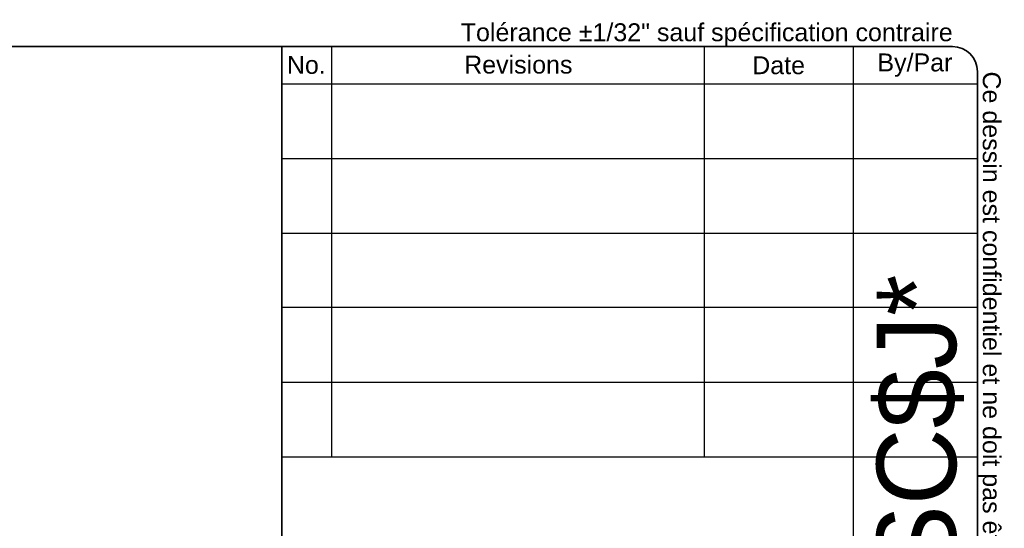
# Model space of a CAD drawing. Header units: inches. Extents: x 3 to 143, y 2 to 93.
# Tile 8 of 8: x 101 to 143, y 71 to 93. Entities that reach past the tile are written whole.
import ezdxf
from ezdxf.enums import TextEntityAlignment as Align

# ---------------------------------------------------------------- set-up
doc = ezdxf.new("R2010")
doc.units = ezdxf.units.IN
doc.header["$LTSCALE"] = 8.561686
doc.header["$MEASUREMENT"] = 0
doc.layers.get('0').update_dxf_attribs({"lineweight": 25})
doc.layers.add('Sketch Geometry(ANSI)', color=7, linetype='Continuous', lineweight=25)
doc.layers.add('Symbols(ANSI)', color=7, linetype='Continuous', lineweight=25)
doc.styles.add('Current-ANSI', font='arial.ttf')
doc.styles.add('Text Style44', font='arialbd.ttf')
doc.styles.add('Text Style83', font='FRE3OF9X.TTF')

# ---------------------------------------------------------------- blocks, each defined once
blk = doc.blocks.new('Title Blocks EXM - ANSI B')
at = {"layer": 'Sketch Geometry(ANSI)'}
for p, q in [((13.25, 10.687), (16.625, 10.687)), ((13.5, 10.687), (13.5, 8.625)), ((15.375, 10.687), (15.375, 8.625)), ((16.125, 10.687), (16.125, 3.5)), ((16.75, 10.562), (16.75, 0.375)), ((13.25, 10.5), (16.75, 10.5)), ((13.25, 10.125), (16.75, 10.125)), ((13.25, 9.75), (16.75, 9.75)), ((16.75, 9.375), (13.25, 9.375)), ((13.25, 9), (16.75, 9)), ((16.75, 9), (16.75, 8.625)), ((13.25, 8.625), (16.75, 8.625))]:
    blk.add_line(p, q, dxfattribs=at)
at = {"layer": 'Sketch Geometry(ANSI)', "linetype": 'Continuous', "lineweight": 35}
for q in [(13.25, 10.687), (13.25, 3.5)]:
    blk.add_line((13.25, 8.625), q, dxfattribs=at)
at = {"layer": 'Sketch Geometry(ANSI)'}
blk.add_arc((16.625, 10.562), 0.125, 0, 90, dxfattribs=at)
at = {"layer": 'Symbols(ANSI)', "color": 7, "char_height": 0.09, "attachment_point": 5, "style": 'Current-ANSI'}
for s, insert, width in [('Revisions', (14.4395, 10.5958), 1.873306), ('By/Par', (16.4354, 10.5938), 0.622018), ('No.', (13.3727, 10.5947), 0.250391), ('Date', (15.7494, 10.5928), 0.751347)]:
    blk.add_mtext(s, dxfattribs=dict(at, insert=insert, width=width))
at = {"layer": 'Symbols(ANSI)', "color": 7, "style": 'Current-ANSI'}
for tag, p in [('REV1', (13.3753, 10.3127)), ('REV1BY', (16.4371, 10.3133)), ('REV1DATE', (15.7496, 10.31)), ('REV2', (13.3734, 9.9377)), ('REV2DATE', (15.7475, 9.9406)), ('REV2BY', (16.4372, 9.9385)), ('REV3', (13.3741, 9.563)), ('REV3DATE', (15.7516, 9.563)), ('REV3BY', (16.4372, 9.5635)), ('REV4', (13.3766, 9.1879)), ('REV4DATE', (15.7516, 9.1879)), ('REV4BY', (16.4411, 9.1885)), ('REV5', (13.3734, 8.8129)), ('REV5DATE', (15.7516, 8.8129)), ('REV5BY', (16.4379, 8.8113)), ('MFG_APPROVED_DATE', (16.3934, 2.3745)), ('DETAIL_REV', (16.2494, 0.9257))]:
    blk.add_attdef(tag, text='', height=0.09, dxfattribs=at).set_placement(p, align=Align.MIDDLE_CENTER)
for tag, p in [('REV1DESC', (13.5255, 10.3098)), ('REV2DESC', (13.5253, 9.9374)), ('REV3DESC', (13.528, 9.5635)), ('REV4DESC', (13.533, 9.1903)), ('REV5DESC', (13.5322, 8.8113)), ('COMPANY', (14.1202, 2.375))]:
    blk.add_attdef(tag, text='', height=0.09, dxfattribs=at).set_placement(p, align=Align.MIDDLE_LEFT)
at = {"layer": 'Symbols(ANSI)', "color": 7, "style": 'Text Style83'}
blk.add_attdef('BARCODE_001', (16.6427, 4.0397), '', height=0.4, rotation=90, dxfattribs=at)
at = {"layer": 'Symbols(ANSI)', "color": 7}
for tag, p, height, style in [('IDW_DATE_001', (16.1064, 2.0805), 0.09, 'Current-ANSI'), ('MATERIEL_001', (13.9591, 1.7815), 0.09, 'Current-ANSI'), ('COLOR_001', (14.2747, 1.4037), 0.09, 'Current-ANSI'), ('FINISH_001', (16.106, 1.3941), 0.09, 'Current-ANSI'), ('IDW_DESC_001', (13.6212, 0.8851), 0.09, 'Current-ANSI'), ('Sheet_Number_001', (16.3428, 0.5799), 0.09, 'Current-ANSI'), ('IDW_REV_001', (15.9474, 0.3552), 0.14, 'Text Style44'), ('IDW_NAME_001', (13.7961, 0.3043), 0.14, 'Text Style44'), ('Number_of_sheets_001', (16.5505, 0.3309), 0.09, 'Current-ANSI')]:
    blk.add_attdef(tag, p, '', height=height, dxfattribs=dict(at, style=style))
blk = doc.blocks.new('Borders 2_EXM - B (Inch)')
at = {"layer": 'Sketch Geometry(ANSI)', "linetype": 'Continuous', "lineweight": 35}
for p, q in [((16.4375, 10.6915), (0.5625, 10.6915)), ((16.5625, 0.3795), (16.5625, 10.5665))]:
    blk.add_line(p, q, dxfattribs=at)
blk.add_arc((16.4375, 10.5665), 0.125, 0, 90, dxfattribs=at)
at = {"layer": 'Symbols(ANSI)', "color": 7, "insert": (13.9625, 10.6915), "char_height": 0.09, "attachment_point": 7, "style": 'Current-ANSI'}
blk.add_mtext('Tolérance ±1/32" sauf spécification contraire', dxfattribs=at)
at = {"layer": 'Symbols(ANSI)', "color": 7, "insert": (16.5625, 10.5665), "char_height": 0.09, "attachment_point": 7, "rotation": 270, "style": 'Current-ANSI'}
blk.add_mtext('Ce dessin est confidentiel et ne doit pas être reproduit ou utilisé sans le consentement de EXM', dxfattribs=at)
at = {"layer": 'Symbols(ANSI)', "color": 7, "style": 'Current-ANSI'}
blk.add_attdef('FILENAME_AND_PATH_001', (6.0337, 10.718), '', height=0.09, dxfattribs=at)

msp = doc.modelspace()

# ---------------------------------------------------------------- block references
at = {"xscale": 8.561686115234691, "yscale": 8.561686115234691, "zscale": 8.561686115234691}
msp.add_blockref('Borders 2_EXM - B (Inch)', (0, 0), dxfattribs=at)
ref = msp.add_blockref('Title Blocks EXM - ANSI B', (-1.605, 0.039), dxfattribs=dict(xscale=8.561686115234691, yscale=8.561686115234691, zscale=8.561686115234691))
ref.add_attrib('BARCODE_001', '*$H1100SS6036SC$J*', (140.885, 34.625), dxfattribs={"layer": 'Symbols(ANSI)', "color": 7, "height": 3.42467, "rotation": 90, "style": 'Text Style83'})

doc.saveas('drawing.dxf')
